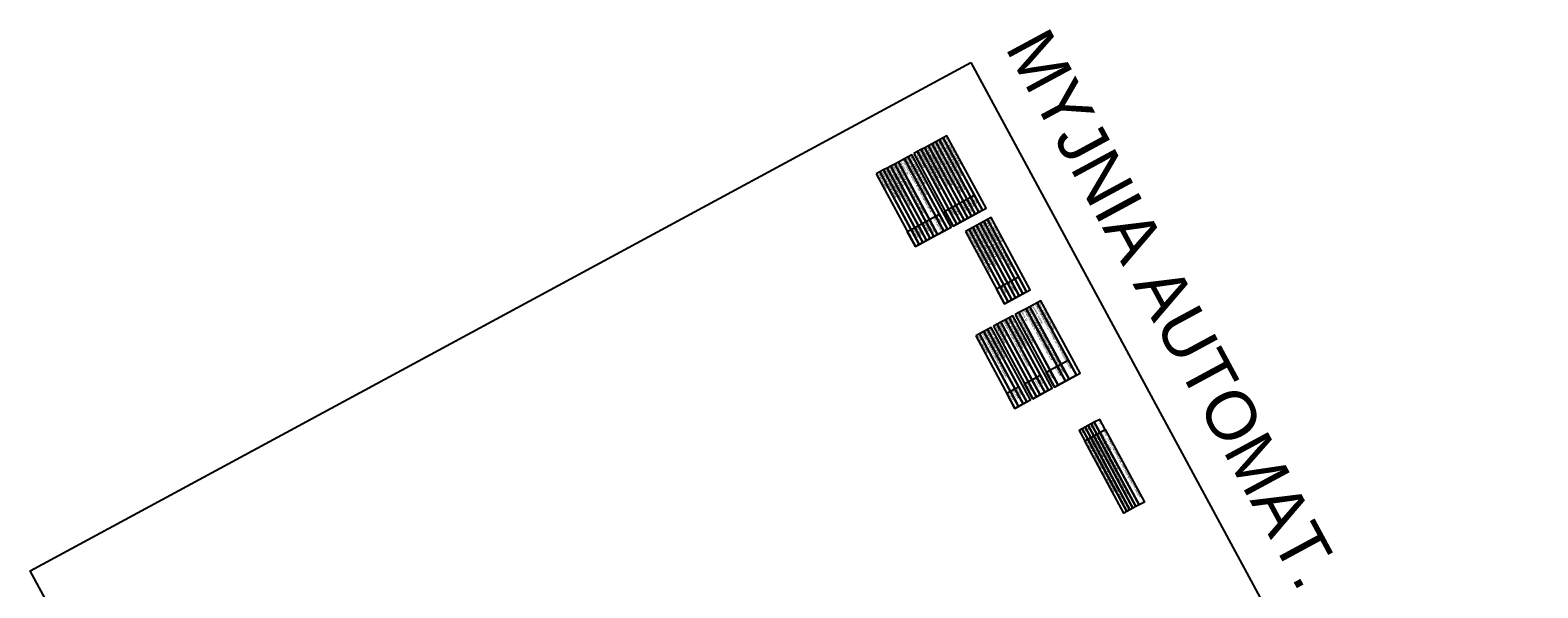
# Model space of a CAD drawing. Header units: millimetres. Extents: x -667476 to -405070, y -32043 to 330643.
# Tile 38 of 55: x -559572 to -405070, y 73716 to 130879. Entities that reach past the tile are written whole.
import ezdxf

# ---------------------------------------------------------------- set-up
doc = ezdxf.new("R2010")
doc.units = ezdxf.units.MM
doc.header["$LTSCALE"] = 10
for name, color, linetype in [('05 - grafika', 251, 'Continuous'), ('05-grafika', 251, 'Continuous'), ('05-tekst', 1, 'Continuous')]:
    doc.layers.add(name, color=color, linetype=linetype)
doc.styles.add('1-50', font='arial.ttf', dxfattribs={"height": 100})

# ---------------------------------------------------------------- blocks, each defined once
blk = doc.blocks.new('sciana1')
at = {"layer": '05-grafika'}
blk.add_lwpolyline([(596, 0), (0, 0), (0, -175), (596, -175)], close=True, dxfattribs=at)
at = {"layer": '05-tekst', "style": '1-50', "flags": 12}
blk.add_attdef('NAZWA_PRZEGRODY', (41, -133), '', height=100, dxfattribs=at)

msp = doc.modelspace()

# ---------------------------------------------------------------- linework, layer by layer
msp.add_lwpolyline([(-463172.8, 127564.1), (-405069.9, 20055.3), (-501468.9, -32043.3), (-559571.8, 75465.5)], close=True)
at = {"layer": '05 - grafika'}
for points in [[(-449953.6, 89634.6), (-445941.7, 82211.4), (-446250.4, 82044.5), (-450262.3, 89467.8)], [(-449393.9, 89937.1), (-445382, 82513.9), (-445941.7, 82211.4), (-449953.6, 89634.6)], [(-451188.2, 88967.3), (-447176.4, 81544.1), (-447485, 81377.3), (-451496.9, 88800.5)], [(-450879.6, 89134.2), (-446867.7, 81710.9), (-447176.4, 81544.1), (-451188.2, 88967.3)], [(-450570.9, 89301), (-446559, 81877.7), (-446867.7, 81710.9), (-450879.6, 89134.2)], [(-450262.3, 89467.8), (-446250.4, 82044.5), (-446559, 81877.7), (-450570.9, 89301)]]:
    msp.add_lwpolyline(points, close=True, dxfattribs=at)
at = {"layer": '05-grafika'}
for points in [[(-467875.3, 118832.5), (-463862.6, 111407.7), (-463486.5, 111611), (-467499.2, 119035.7)], [(-467499.2, 119035.7), (-463486.5, 111611), (-463110.4, 111814.2), (-467123.1, 119239)], [(-467123.1, 119239), (-463110.4, 111814.2), (-462734.3, 112017.5), (-466747, 119442.3)], [(-466747, 119442.3), (-462734.3, 112017.5), (-462358.2, 112220.8), (-466370.9, 119645.5)], [(-466370.9, 119645.5), (-462358.2, 112220.8), (-461982.2, 112424), (-465994.8, 119848.8)], [(-465994.8, 119848.8), (-461982.2, 112424), (-461606.1, 112627.3), (-465618.8, 120052)], [(-470604, 117357.7), (-466591.4, 109933), (-465957.8, 110275.4), (-469970.5, 117700.1)], [(-469970.5, 117700.1), (-465957.8, 110275.4), (-465581.7, 110478.6), (-469594.4, 117903.4)], [(-469594.4, 117903.4), (-465581.7, 110478.6), (-465205.6, 110681.9), (-469218.3, 118106.6)], [(-469003.5, 118222.7), (-464990.9, 110798), (-464614.8, 111001.2), (-468627.5, 118426)], [(-468627.5, 118426), (-464614.8, 111001.2), (-464238.7, 111204.5), (-468251.4, 118629.2)], [(-468251.4, 118629.2), (-464238.7, 111204.5), (-463862.6, 111407.7), (-467875.3, 118832.5)], [(-472860.6, 116138.2), (-468847.9, 108713.5), (-468471.8, 108916.7), (-472484.5, 116341.5)], [(-472484.5, 116341.5), (-468471.8, 108916.7), (-468095.7, 109120), (-472108.4, 116544.7)], [(-472108.4, 116544.7), (-468095.7, 109120), (-467719.6, 109323.2), (-471732.3, 116748)], [(-471732.3, 116748), (-467719.6, 109323.2), (-467343.5, 109526.5), (-471356.2, 116951.2)], [(-471356.2, 116951.2), (-467343.5, 109526.5), (-466967.4, 109729.7), (-470980.1, 117154.5)], [(-470980.1, 117154.5), (-466967.4, 109729.7), (-466591.4, 109933), (-470604, 117357.7)], [(-464697.2, 112952), (-463862.6, 111407.7), (-464238.7, 111204.5), (-465073.3, 112748.7)], [(-464321.1, 113155.2), (-463486.5, 111611), (-463862.6, 111407.7), (-464697.2, 112952)], [(-463945, 113358.5), (-463110.4, 111814.2), (-463486.5, 111611), (-464321.1, 113155.2)], [(-463568.9, 113561.8), (-462734.3, 112017.5), (-463110.4, 111814.2), (-463945, 113358.5)], [(-463192.8, 113765), (-462358.2, 112220.8), (-462734.3, 112017.5), (-463568.9, 113561.8)], [(-462816.7, 113968.3), (-461982.2, 112424), (-462358.2, 112220.8), (-463192.8, 113765)], [(-467802, 111274), (-466967.4, 109729.7), (-467343.5, 109526.5), (-468178.1, 111070.7)], [(-467425.9, 111477.2), (-466591.4, 109933), (-466967.4, 109729.7), (-467802, 111274)], [(-466792.4, 111819.6), (-465957.8, 110275.4), (-466591.4, 109933), (-467425.9, 111477.2)], [(-466416.3, 112022.9), (-465581.7, 110478.6), (-465957.8, 110275.4), (-466792.4, 111819.6)], [(-465449.4, 112545.5), (-464614.8, 111001.2), (-464990.9, 110798), (-465825.4, 112342.2)], [(-465073.3, 112748.7), (-464238.7, 111204.5), (-464614.8, 111001.2), (-465449.4, 112545.5)], [(-462219, 111064.1), (-458206.4, 103639.3), (-457830.3, 103842.6), (-461843, 111267.3)], [(-461843, 111267.3), (-457830.3, 103842.6), (-457454.2, 104045.8), (-461466.9, 111470.6)], [(-461466.9, 111470.6), (-457454.2, 104045.8), (-457078.1, 104249.1), (-461090.8, 111673.8)], [(-469306.4, 110461), (-468471.8, 108916.7), (-468847.9, 108713.5), (-469682.5, 110257.7)], [(-468930.3, 110664.2), (-468095.7, 109120), (-468471.8, 108916.7), (-469306.4, 110461)], [(-468554.2, 110867.5), (-467719.6, 109323.2), (-468095.7, 109120), (-468930.3, 110664.2)], [(-468178.1, 111070.7), (-467343.5, 109526.5), (-467719.6, 109323.2), (-468554.2, 110867.5)], [(-463723.4, 110251), (-459710.7, 102826.3), (-459334.6, 103029.5), (-463347.3, 110454.3)], [(-463347.3, 110454.3), (-459334.6, 103029.5), (-458958.5, 103232.8), (-462971.2, 110657.5)], [(-462971.2, 110657.5), (-458958.5, 103232.8), (-458582.4, 103436.1), (-462595.1, 110860.8)], [(-462595.1, 110860.8), (-458582.4, 103436.1), (-458206.4, 103639.3), (-462219, 111064.1)], [(-459040.9, 105183.6), (-458206.4, 103639.3), (-458582.4, 103436.1), (-459417, 104980.3)], [(-458664.9, 105386.8), (-457830.3, 103842.6), (-458206.4, 103639.3), (-459040.9, 105183.6)], [(-458288.8, 105590.1), (-457454.2, 104045.8), (-457830.3, 103842.6), (-458664.9, 105386.8)], [(-460169.2, 104573.8), (-459334.6, 103029.5), (-459710.7, 102826.3), (-460545.3, 104370.5)], [(-459793.1, 104777), (-458958.5, 103232.8), (-459334.6, 103029.5), (-460169.2, 104573.8)], [(-459417, 104980.3), (-458582.4, 103436.1), (-458958.5, 103232.8), (-459793.1, 104777)], [(-458250.3, 101922.3), (-454237.6, 94497.5), (-453485.4, 94904), (-457498.1, 102328.8)], [(-457498.1, 102328.8), (-453485.4, 94904), (-453109.3, 95107.3), (-457122, 102532)], [(-457122, 102532), (-453109.3, 95107.3), (-452357.1, 95513.8), (-456369.8, 102938.5)], [(-456369.8, 102938.5), (-452357.1, 95513.8), (-451981, 95717), (-455993.7, 103141.8)], [(-460837.1, 100526), (-456824.5, 93101.3), (-456448.4, 93304.5), (-460461.1, 100729.3)], [(-460461.1, 100729.3), (-456448.4, 93304.5), (-456072.3, 93507.8), (-460085, 100932.5)], [(-460085, 100932.5), (-456072.3, 93507.8), (-455605.4, 93760.1), (-459618.1, 101184.8)], [(-459618.1, 101184.8), (-455605.4, 93760.1), (-455229.3, 93963.3), (-459242, 101388.1)], [(-459242, 101388.1), (-455229.3, 93963.3), (-454853.2, 94166.6), (-458865.9, 101591.3)], [(-458626.3, 101719), (-454613.6, 94294.3), (-454237.6, 94497.5), (-458250.3, 101922.3)], [(-462671.9, 99536.3), (-458659.2, 92111.5), (-458283.1, 92314.8), (-462295.8, 99739.5)], [(-462295.8, 99739.5), (-458283.1, 92314.8), (-457816.2, 92567.1), (-461828.9, 99991.8)], [(-461828.9, 99991.8), (-457816.2, 92567.1), (-457440.1, 92770.3), (-461452.8, 100195.1)], [(-461452.8, 100195.1), (-457440.1, 92770.3), (-457064, 92973.6), (-461076.7, 100398.3)], [(-455072.1, 96041.8), (-454237.6, 94497.5), (-454613.6, 94294.3), (-455448.2, 95838.5)], [(-454320, 96448.3), (-453485.4, 94904), (-454237.6, 94497.5), (-455072.1, 96041.8)], [(-453943.9, 96651.5), (-453109.3, 95107.3), (-453485.4, 94904), (-454320, 96448.3)], [(-453191.7, 97058), (-452357.1, 95513.8), (-453109.3, 95107.3), (-453943.9, 96651.5)], [(-458274.7, 94314.6), (-457440.1, 92770.3), (-457816.2, 92567.1), (-458650.8, 94111.3)], [(-457283, 94848.8), (-456448.4, 93304.5), (-456824.5, 93101.3), (-457659, 94645.5)], [(-456906.9, 95052), (-456072.3, 93507.8), (-456448.4, 93304.5), (-457283, 94848.8)], [(-456440, 95304.3), (-455605.4, 93760.1), (-456072.3, 93507.8), (-456906.9, 95052)], [(-456063.9, 95507.6), (-455229.3, 93963.3), (-455605.4, 93760.1), (-456440, 95304.3)], [(-459117.7, 93859), (-458283.1, 92314.8), (-458659.2, 92111.5), (-459493.8, 93655.8)], [(-458650.8, 94111.3), (-457816.2, 92567.1), (-458283.1, 92314.8), (-459117.7, 93859)], [(-449393.9, 89937.1), (-449960.1, 90984.9), (-450519.9, 90682.4), (-449953.6, 89634.6)]]:
    msp.add_lwpolyline(points, close=True, dxfattribs=at)

# ---------------------------------------------------------------- block references
at = {"layer": '05-tekst'}
ref = msp.add_blockref('sciana1', (-451754.5, 90015.1), dxfattribs=dict(at, xscale=2.000000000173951, yscale=2.000000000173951, zscale=2.000000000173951, rotation=298.3889074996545))
ref.add_attrib('NAZWA_PRZEGRODY', 'T6', (-451950.7, 89816.7), dxfattribs={"height": 200, "rotation": 298.388907, "style": '1-50'})
ref = msp.add_blockref('sciana1', (-451445.9, 90181.9), dxfattribs=dict(at, xscale=2.000000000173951, yscale=2.000000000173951, zscale=2.000000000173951, rotation=298.3889074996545))
ref.add_attrib('NAZWA_PRZEGRODY', 'T5', (-451642, 89983.5), dxfattribs={"height": 200, "rotation": 298.388907, "style": '1-50'})
ref = msp.add_blockref('sciana1', (-451137.2, 90348.7), dxfattribs=dict(at, xscale=2.000000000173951, yscale=2.000000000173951, zscale=2.000000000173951, rotation=298.3889074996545))
ref.add_attrib('NAZWA_PRZEGRODY', 'T4', (-451333.3, 90150.4), dxfattribs={"height": 200, "rotation": 298.388907, "style": '1-50'})
ref = msp.add_blockref('sciana1', (-450828.5, 90515.6), dxfattribs=dict(at, xscale=2.000000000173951, yscale=2.000000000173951, zscale=2.000000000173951, rotation=298.3889074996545))
ref.add_attrib('NAZWA_PRZEGRODY', 'T3', (-451024.7, 90317.2), dxfattribs={"height": 200, "rotation": 298.388907, "style": '1-50'})
ref = msp.add_blockref('sciana1', (-450519.9, 90682.4), dxfattribs=dict(at, xscale=2.000000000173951, yscale=2.000000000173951, zscale=2.000000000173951, rotation=298.3889074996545))
ref.add_attrib('NAZWA_PRZEGRODY', 'T2', (-450716, 90484), dxfattribs={"height": 200, "rotation": 298.388907, "style": '1-50'})

# ---------------------------------------------------------------- texts
at = {"insert": (-455323.3, 131485.4), "char_height": 5000, "attachment_point": 1, "rotation": 298.388907, "style": '1-50'}
msp.add_mtext_dynamic_manual_height_columns('MYJNIA AUTOMAT.', width=88429.497, gutter_width=500, heights=[0], dxfattribs=at)
at = {"layer": '05-tekst', "attachment_point": 1, "rotation": 298.388907, "style": '1-50'}
for s, insert, char_height, width in [('\\pt2300;płyty styropianowe EPS-100 Podłoga', (-467156.2, 119098.1), 200, 6284.356), ('papa asfaltowa podkładowa klejona na zakład', (-466780.1, 119301.4), 200, 6284.356), ('płyta betonowa zbrojona zbrojeniem rozproszonym', (-466404, 119504.6), 180, 6284.356), ('płytki ceramiczne gresowe klejone', (-466027.9, 119707.9), 200, 6284.356), ('PG1 - podłoga na gruncie', (-465651.8, 119911.1), 200, 7017.346), ('płyta betonowa zbrojona zbrojeniem rozproszonym ze spadkiem 2%', (-470003.5, 117559.3), 180, 6284.356), ('płytki ceramiczne gresowe klejone', (-469627.4, 117762.5), 200, 6284.356), ('PG2 - podłoga na gruncie ', (-469251.4, 117965.8), 200, 6284.356), ('{\\fArial|b0|i0|c238|p34;grunt rodzimy}', (-468660.5, 118285.1), 200, 6284.356), ('podbudowa piaskowa stabilizowana', (-468284.4, 118488.3), 200, 6284.356), ('podbudowa betonowa B10', (-467908.3, 118691.6), 200, 6284.356), ('papa asfaltowa podkładowa klejona', (-467532.2, 118894.9), 200, 6284.356), ('{\\fArial|b0|i0|c238|p34;grunt rodzimy}', (-472517.5, 116200.6), 200, 6284.356), ('podsypka żwirowa ubita', (-472141.4, 116403.8), 200, 6284.356), ('podbudowa betonowa B10', (-471765.4, 116607.1), 200, 6284.356), ('papa asfaltowa podkładowa klejona', (-471389.3, 116810.3), 200, 6284.356), ('płyty styrodur XPS', (-471013.2, 117013.6), 200, 6284.356), ('papa asfaltowa podkładowa klejona na zakład', (-470637.1, 117216.8), 200, 6284.356), ('10.0cm', (-463978.1, 113217.6), 200, 6284.356), ('min 0,2cm', (-463602, 113420.9), 200, 6284.356), ('12.0cm', (-463225.9, 113624.1), 200, 6284.356), ('2.0cm', (-462849.8, 113827.4), 200, 6284.356), ('min 0,2cm', (-467459, 111336.3), 200, 6284.356), ('15.0-18,5cm', (-466825.4, 111678.8), 200, 6284.356), ('2.0cm', (-466449.3, 111882), 200, 6284.356), ('{\\fArial|b0|i0|c238|p34;30cm}', (-465106.3, 112607.8), 200, 6284.356), ('10.0cm', (-464730.2, 112811.1), 200, 6284.356), ('papa wierzchniego krycia termozgrzewalna', (-461499.9, 111329.7), 200, 6284.356), ('SD1 - dach ocieplony ', (-461123.8, 111532.9), 200, 6284.356), ('13,5cm', (-468963.3, 110523.3), 200, 6284.356), ('10.0cm', (-468587.3, 110726.6), 200, 6284.356), ('10.0cm', (-467835.1, 111133.1), 200, 6284.356), ('dźwigar stalowy wg projektu konstukcji', (-463380.4, 110313.4), 200, 6284.356), ('blacha trapezowa powlekana T93', (-463004.3, 110516.7), 200, 6284.356), ('papa paroizolacyjna samoprzylepna', (-462628.2, 110719.9), 200, 6284.356), ('wełna mineralna - spadek 2%', (-462252.1, 110923.2), 200, 6284.356), ('papa podkładowa samoprzylepna', (-461876, 111126.4), 200, 6284.356), ('9.3cm', (-459826.2, 104636.2), 200, 6284.356), ('20.0cm', (-459062.3, 105048.9), 200, 6284.356), ('ściana murowana z bloczków silikatowych E24 klasa 15', (-457531.1, 102187.9), 200, 6284.356), ('wełna mineralna (współczynnik λ max. 0,036 W/mK)', (-457155, 102391.1), 200, 6690.31), ('tynk cienkowarstwowy / cokołowy (do 30 cm powyżej poziomu terenu)', (-456402.9, 102797.6), 200, 6576.126), ('MZ1 - ściana zewnętrzna', (-456026.8, 103000.9), 200, 6284.356), ('płytki naścienne', (-460494.1, 100588.4), 200, 6284.356), ('folia płynna', (-460118, 100791.6), 200, 6284.356), ('ściana murowana z bloczków silikatowych', (-459651.1, 101043.9), 200, 6284.356), ('tynk cementowo-wapienny ', (-459275.1, 101247.2), 200, 6284.356), ('MW1 - ściana wewnętrzna ', (-458899, 101450.5), 200, 8626.689), ('tynk cementowo-wapienny', (-458283.3, 101781.4), 200, 6284.356), ('płytki naścienne', (-462328.8, 99598.6), 200, 6284.356), ('ściana murowana z bloczków silikatowych', (-461862, 99850.9), 200, 6284.356), ('tynk cementowo-wapienny ', (-461485.9, 100054.2), 200, 6284.356), ('MW2 - ściana wewnętrzna ', (-461109.8, 100257.5), 200, 8626.689), ('1.0cm', (-455090.4, 95902.1), 200, 6284.356), ('24.0cm', (-454338.2, 96308.6), 200, 6284.356), ('6.0cm', (-453962.1, 96511.9), 200, 6284.356), ('0.5cm', (-453210, 96918.4), 200, 6284.356), ('1.0cm', (-457301.2, 94709.1), 200, 6284.356), ('12.0cm', (-456473, 95163.4), 200, 6284.356), ('1.0cm', (-456082.2, 95367.9), 200, 6284.356), ('1.0cm', (-459135.9, 93719.4), 200, 6284.356), ('12.0cm', (-458683.9, 93970.4), 200, 6284.356), ('1.0cm', (-458293, 94174.9), 200, 6284.356), ('T1', (-449966.8, 90861.3), 200, 7144.979), ('Fryz - element wizualizacji wg. karty katologowej PKN ORLEN\\Pkolor: RAL 3020', (-449415.5, 89841.3), 200, 7842.271), ('Element inst. wentylacyjnej- kratka wentylacyjna', (-451209.9, 88871.5), 200, 7929.746), ('Kaseton-element wizualizacji wg karty katalogowej  kolor:RAL 3020', (-450901.3, 89038.4), 200, 8796.525), ('Ślusarka kolor:RAL 7022', (-450592.6, 89205.2), 200, 7144.979), ('Fryz szer.500mm wg karty katalogowej kolor: RAL 9006', (-450283.9, 89372), 200, 7144.979), ('Tynk zewnętrzny kolor: RAL 9006', (-449975.3, 89538.8), 200, 13497.823)]:
    msp.add_mtext(s, dxfattribs=dict(at, insert=insert, char_height=char_height, width=width))

doc.saveas('drawing.dxf')
